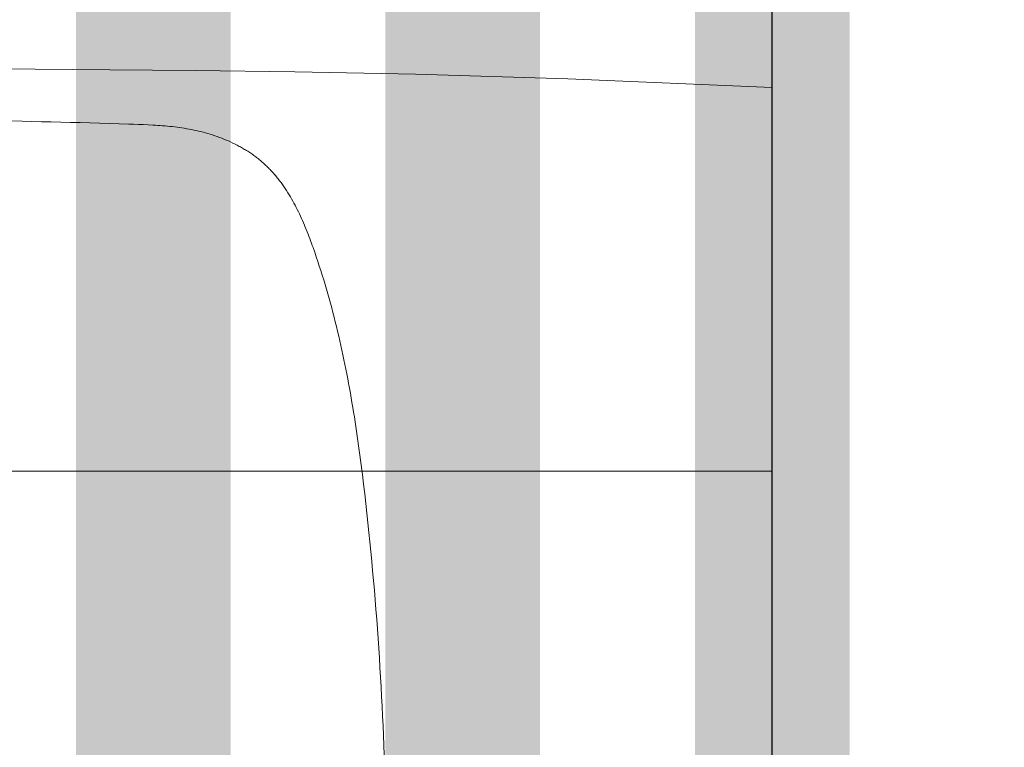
# Model space of a CAD drawing. Header units: millimetres. Extents: x -2074 to 12588, y -3630 to 101167.
# Tile 63 of 256: x 3015 to 3047, y -1412 to -1389. Entities that reach past the tile are written whole.
import ezdxf

# ---------------------------------------------------------------- set-up
doc = ezdxf.new("R2010")
doc.units = ezdxf.units.MM
doc.linetypes.add('CONTINOUS', pattern=[0])
for name, color, linetype, lineweight in [('SelinAr_BUD_posadzka', 7, 'Continuous', 20), ('SelinAr_BUD_posadzka cokoły', 5, 'Continuous', 18), ('SelinAr_BUD_posadzka okładziny ścienne', 5, 'Continuous', 20), ('SelinAr_BUD_ściany', 7, 'Continuous', 25), ('SelinAr_WYP_armatura', 8, 'Continuous', 18)]:
    doc.layers.add(name, color=color, linetype=linetype, lineweight=lineweight)
doc.linetypes.add('_EL_VEDENI_NN_NADZ', pattern='A,0.39,-0.59,[109,cadkon.shx,S=0.2,R=0,X=0,Y=0],-1.97,0.39,-0.39', length=3.73)

# ---------------------------------------------------------------- blocks, each defined once
blk = doc.blocks.new('Umywalka KOŁO_bez barier')
at = {"linetype": 'Continuous'}
for points in [[(-26.899, -0.001), (26.899, 0.001)], [(-26.9, -0.004), (-27.185, -6.611), (-27.328, -11.534), (-27.405, -15.428), (-27.45, -18.653), (-27.478, -21.409), (-27.495, -23.818), (-27.507, -25.961), (-27.513, -27.892), (-27.514, -28.919)], [(-5.332, -12.538), (-5.645, -12.55), (-5.958, -12.563), (-6.271, -12.577), (-6.584, -12.592), (-6.897, -12.607), (-7.21, -12.624), (-7.523, -12.641), (-7.836, -12.659), (-8.149, -12.677), (-8.462, -12.697), (-8.774, -12.718), (-9.087, -12.739), (-9.4, -12.761), (-9.712, -12.784), (-10.025, -12.808), (-10.337, -12.833), (-10.649, -12.859), (-10.961, -12.886), (-11.274, -12.914), (-11.586, -12.943), (-11.898, -12.972), (-12.21, -13.003), (-12.521, -13.035), (-12.833, -13.067), (-13.145, -13.101), (-13.456, -13.135), (-13.767, -13.171), (-14.079, -13.208), (-14.39, -13.246), (-14.545, -13.265), (-14.701, -13.285), (-14.856, -13.305), (-15.011, -13.326), (-15.167, -13.347), (-15.322, -13.368), (-15.477, -13.39), (-15.632, -13.412), (-15.787, -13.435), (-15.942, -13.458), (-16.097, -13.482), (-16.252, -13.506), (-16.407, -13.531), (-16.561, -13.556), (-16.716, -13.582), (-16.87, -13.608), (-17.025, -13.635), (-17.179, -13.663), (-17.333, -13.691), (-17.487, -13.72), (-17.641, -13.749), (-17.795, -13.779), (-17.948, -13.81), (-18.102, -13.842), (-18.255, -13.874), (-18.408, -13.907), (-18.562, -13.941), (-18.714, -13.975), (-18.867, -14.01), (-19.02, -14.046), (-19.172, -14.083), (-19.324, -14.121), (-19.476, -14.159), (-19.628, -14.198), (-19.779, -14.238), (-19.93, -14.279), (-20.081, -14.321), (-20.232, -14.364), (-20.383, -14.407), (-20.533, -14.452), (-20.683, -14.497), (-20.833, -14.543), (-20.982, -14.59), (-21.131, -14.638), (-21.28, -14.687), (-21.429, -14.737), (-21.577, -14.788), (-21.725, -14.84), (-21.799, -14.866), (-21.872, -14.893), (-21.946, -14.92), (-22.019, -14.947), (-22.093, -14.975), (-22.166, -15.003), (-22.238, -15.032), (-22.311, -15.061), (-22.384, -15.091), (-22.456, -15.121), (-22.528, -15.152), (-22.6, -15.183), (-22.671, -15.215), (-22.743, -15.248), (-22.814, -15.281), (-22.884, -15.315), (-22.955, -15.35), (-23.025, -15.385), (-23.094, -15.421), (-23.163, -15.458), (-23.232, -15.496), (-23.3, -15.534), (-23.368, -15.573), (-23.435, -15.614), (-23.502, -15.655), (-23.568, -15.697), (-23.634, -15.74), (-23.699, -15.784), (-23.763, -15.829), (-23.826, -15.875), (-23.858, -15.898), (-23.889, -15.922), (-23.92, -15.946), (-23.951, -15.97), (-23.982, -15.995), (-24.012, -16.019), (-24.042, -16.044), (-24.072, -16.07), (-24.102, -16.095), (-24.131, -16.121), (-24.161, -16.147), (-24.19, -16.173), (-24.218, -16.2), (-24.247, -16.227), (-24.275, -16.254), (-24.303, -16.282), (-24.331, -16.31), (-24.358, -16.338), (-24.385, -16.366), (-24.412, -16.394), (-24.438, -16.423), (-24.465, -16.452), (-24.49, -16.482), (-24.516, -16.512), (-24.541, -16.542), (-24.566, -16.572), (-24.591, -16.602), (-24.615, -16.633), (-24.639, -16.664), (-24.663, -16.695), (-24.686, -16.727), (-24.709, -16.758), (-24.732, -16.79), (-24.754, -16.822), (-24.776, -16.855), (-24.798, -16.887), (-24.82, -16.92), (-24.841, -16.953), (-24.862, -16.986), (-24.882, -17.02), (-24.903, -17.053), (-24.923, -17.087), (-24.943, -17.121), (-24.962, -17.155), (-24.981, -17.189), (-25, -17.223), (-25.019, -17.258), (-25.037, -17.292), (-25.073, -17.362), (-25.107, -17.433), (-25.141, -17.503), (-25.173, -17.575), (-25.204, -17.647), (-25.234, -17.719), (-25.263, -17.792), (-25.291, -17.865), (-25.318, -17.939), (-25.344, -18.013), (-25.368, -18.087), (-25.392, -18.162), (-25.414, -18.237), (-25.436, -18.312), (-25.456, -18.388), (-25.475, -18.464), (-25.494, -18.54), (-25.511, -18.617), (-25.528, -18.693), (-25.543, -18.77), (-25.558, -18.847), (-25.571, -18.924), (-25.584, -19.002), (-25.596, -19.079), (-25.607, -19.157), (-25.617, -19.234), (-25.627, -19.312), (-25.636, -19.39), (-25.644, -19.468), (-25.651, -19.546), (-25.658, -19.624), (-25.665, -19.702), (-25.671, -19.78), (-25.676, -19.858), (-25.681, -19.937), (-25.686, -20.015), (-25.694, -20.171), (-25.701, -20.328), (-25.708, -20.484), (-25.713, -20.641), (-25.719, -20.798), (-25.729, -21.111), (-25.739, -21.424), (-25.748, -21.737), (-25.757, -22.051), (-25.766, -22.364), (-25.774, -22.677), (-25.782, -22.99), (-25.789, -23.304), (-25.797, -23.617), (-25.81, -24.244), (-25.822, -24.87)]]:
    blk.add_lwpolyline(points, dxfattribs=at)
blk = doc.blocks.new('ewerwerwerwe')
at = {"layer": 'SelinAr_BUD_ściany'}
blk.add_lwpolyline([(3052.157, 1750.241), (3052.157, 1630.241), (3059.657, 1630.241), (3059.657, 1620.241), (3052.157, 1620.241), (3052.157, 1502.241), (3042.157, 1502.241), (3042.157, 1512.241), (2937.157, 1512.241), (2937.157, 1522.241), (3039.657, 1522.241), (3039.657, 1750.241)], dxfattribs=at)
at = {"layer": 'SelinAr_WYP_armatura', "color": 211, "linetype": 'Continuous', "lineweight": 13, "rotation": 270}
blk.add_blockref('Umywalka KOŁO_bez barier', (3039.657, 1582.241), dxfattribs=at)

msp = doc.modelspace()

# ---------------------------------------------------------------- block references
msp.add_blockref('ewerwerwerwe', (0, -3000))

# ---------------------------------------------------------------- next in the draw order: linework, layer by layer
at = {"layer": 'SelinAr_BUD_posadzka'}
for points in [[(3052.157, -1249.759), (3052.157, -1369.759), (3059.657, -1369.759), (3059.657, -1379.759), (3052.157, -1379.759), (3052.157, -1497.759), (3042.157, -1497.759), (3042.157, -1487.759), (2937.157, -1487.759), (2937.157, -1477.759), (3039.655, -1477.758), (3039.657, -1249.759)], [(3039.655, -1403.259), (2827.157, -1403.259)]]:
    msp.add_lwpolyline(points, dxfattribs=at)
at = {"layer": 'SelinAr_BUD_posadzka cokoły', "linetype": '_EL_VEDENI_NN_NADZ', "ltscale": 3, "const_width": 5}
msp.add_lwpolyline([(2937.157, -1477.759), (3039.655, -1477.758), (3039.655, -1249.759), (2827.157, -1249.759), (2827.157, -1477.759), (2837.157, -1477.759)], dxfattribs=at)
at = {"layer": 'SelinAr_BUD_posadzka okładziny ścienne', "color": 30, "linetype": 'CONTINOUS', "ltscale": 0.2, "const_width": 5}
msp.add_lwpolyline([(2837.157, -1467.759), (3029.655, -1467.758), (3029.655, -1259.759), (2837.157, -1259.759)], close=True, dxfattribs=at)
at = {"layer": 'SelinAr_BUD_posadzka okładziny ścienne', "color": 4, "linetype": 'CONTINOUS', "ltscale": 0.2, "const_width": 5}
msp.add_lwpolyline([(3019.657, -1377.759), (3019.657, -1457.759)], dxfattribs=at)

doc.saveas('drawing.dxf')
